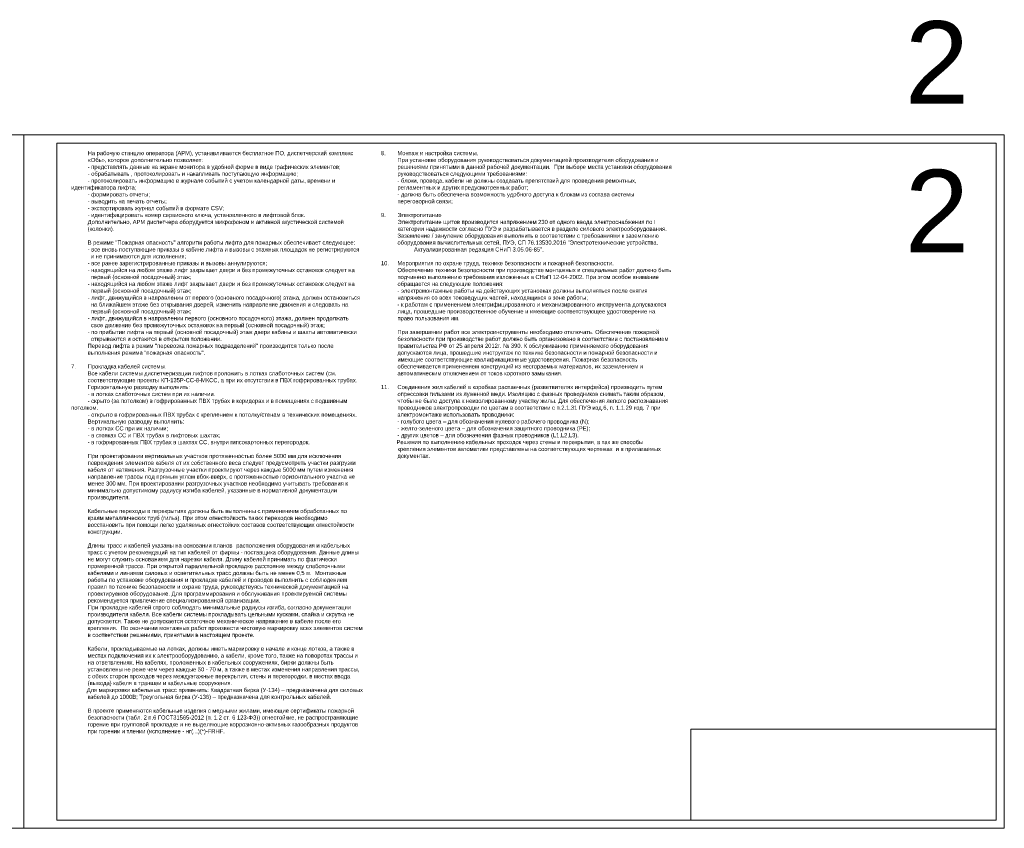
# Model space of a CAD drawing. Header units: millimetres. Extents: x 0 to 1188, y 0 to 490.
# Tile 5 of 5: x 592 to 1188, y 0 to 490. Entities that reach past the tile are written whole.
import ezdxf
from ezdxf.enums import TextEntityAlignment as Align

# ---------------------------------------------------------------- set-up
doc = ezdxf.new("R2010")
doc.units = ezdxf.units.MM
doc.layers.get('0').update_dxf_attribs({"lineweight": 15})
doc.layers.add('AE_Нумерация_листов', color=21, linetype='Continuous', lineweight=13, plot=False)
doc.styles.add('CP.Text', font='arial.ttf')

msp = doc.modelspace()

# ---------------------------------------------------------------- linework, layer by layer
for points in [[(594, 420), (0, 420), (0, 0), (594, 0)], [(1188, 420), (594, 420), (594, 0), (1188, 0)], [(614, 415), (1183, 415), (1183, 5), (614, 5)], [(998, 60), (1183, 60), (1183, 5), (998, 5)]]:
    msp.add_lwpolyline(points, close=True)

# ---------------------------------------------------------------- texts
at = {"char_height": 2.5, "width": 176.2863, "attachment_point": 1, "style": 'CP.Text'}
for s, insert in [('\\pxb0.25;^IНа рабочую станцию оператора (АРМ), устанавливается бесплатное ПО, диспетчерский комплекс ^I«Обь», которое дополнительно позволяет:\\P^I- представлять данные на экране монитора в удобной форме в виде графических элементов;\\P^I- обрабатывать , протоколировать и накапливать поступающую информацию;\\P^I- протоколировать информацию в журнале событий с учетом календарной даты, времени и ^I^I  идентификатора лифта;\\P^I- формировать отчеты;\\P^I- выводить на печать отчеты;\\P^I- экспортировать журнал событий в формате CSV;\\P^I- идентифицировать номер сервисного ключа, установленного в лифтовой блок.\\P^IДополнительно, АРМ диспетчера оборудуется микрофоном и активной акустической системой ^I^I(колонки).\\P\\P\\pi2,sm1,t4;{\\A1;\\C7;^IВ режиме "Пожарная опасность" алгоритм работы лифта для пожарных обеспечивает следующее:\\P\\pi0,s*,tz;^I- все вновь поступающие приказы в кабине лифта и вызовы с этажных площадок не регистрируются    \\P\\pi-4,l4,t3;^I^I  и не принимаются для исполнения;\\P\\pi0,l0,tz;^I- все ранее зарегистрированные приказы и вызовы аннулируются;\\P^I- находящийся на любом этаже лифт закрывает двери и без промежуточных остановок следует на \\P\\pi-4,l4,t3;^I^I  первый (основной посадочный) этаж;\\P\\pi0,l0,tz;^I- находящийся на любом этаже лифт закрывает двери и без промежуточных остановок следует на \\P\\pi-4,l4,t3;^I^I  первый (основной посадочный) этаж;\\P\\pi0,l0,tz;^I- лифт, движущийся в направлении от первого (основного посадочного) этажа, должен остановиться \\P\\pi-4,l4,t3;^I^I  на ближайшем этаже без открывания дверей, изменить направление движения и следовать на \\P^I^I  первый (основной посадочный) этаж;\\P\\pi0,l0,tz;^I- лифт, движущийся в направлении первого (основного посадочного) этажа, должен продолжать \\P\\pi-4,l4,t3;^I^I  свое движение без промежуточных остановок на первый (основной посадочный) этаж;\\P\\pi0,l0,tz;^I- по прибытии лифта на первый (основной посадочный) этаж двери кабины и шахты автоматически \\P\\pi-4,l4,t3;^I^I  открываются и остаются в открытом положении.\\P\\pi0,l0,tz;^IПеревод лифта в режим "перевозка пожарных подразделений" производится только после \\P^Iвыполнения режима "пожарная опасность".\\P\\A0;\\H1.00089x;\\C256;\\P7.^IПрокладка кабелей системы.\\P^IВсе кабели системы диспетчеризации лифтов проложить в лотках слаботочных систем (см. ^I^Iсоответствующие проекты КП-135Р-СС-8-МКСС, а при их отсутствии в ПВХ гофрированных трубах.  ^IГоризонтальную разводку выполнить: \\P^I- в лотках слаботочных систем при их наличии.\\P^I- скрыто (за потолком) в гофрированных ПВХ трубах в коридорах и в помещениях с подшивным ^I^I  потолком.\\P^I- открыто в гофрированных ПВХ трубах с креплением к потолку/стенам в технических помещениях.  \\P^IВертикальную разводку выполнить:\\P^I- в лотках СС при их наличии;\\P^I- в стояках СС и ПВХ трубах в лифтовых шахтах;\\P^I- в гофрированных ПВХ трубах в шахтах СС, внутри гипсокартонных перегородок.\\P\\P^IПри проектировании вертикальных участков протяженностью более 5000 мм для исключения ^I^Iповреждения элементов кабеля от их собственного веса следует предусмотреть участки разгрузки ^Iкабеля от натяжения. Разгрузочные участки проектируют через каждые 5000 мм путем изменения ^Iнаправление трассы под прямым углом вбок-вверх, с протяженностью горизонтального участка не ^Iменее 300 мм. При проектировании разгрузочных участков необходимо учитывать требования к ^I^Iминимально допустимому радиусу изгиба кабелей, указанные в нормативной документации ^I^Iпроизводителя.\\P\\P\\H0.99911x;^IКабельные переходы в перекрытиях должны быть выполнены с применением обработанных по ^I^Iкраям металлических труб (гильз). При этом огнестойкость таких переходов необходимо ^I^I^Iвосстановить при помощи легко удаляемых огнестойких составов соответствующих огнестойкости ^Iконструкции.\\H1.00089x;\\P\\P}^IДлины трасс и кабелей указаны на основании планов^Iрасположения оборудования и кабельных ^I^Iтрасс с учетом рекомендаций на тип кабелей от ^Iфирмы - поставщика оборудования. Данные длины ^Iне могут служить основанием для нарезки кабеля. Длину кабелей принимать по фактически ^I^Iпромеренной трассе. При открытой параллельной прокладке расстояние между слаботочными ^I^Iкабелями и линиями силовых и осветительных трасс должны быть не менее 0,5 м.  Монтажные ^I^Iработы по установке оборудования и прокладке кабелей и проводов выполнить с соблюдением ^I^Iправил по технике безопасности и охране труда, руководствуясь технической документацией на ^I^Iпроектируемое оборудование. Для программирования и обслуживания проектируемой системы ^I^Iрекомендуется привлечение специализированной организации. \\P{\\H1.00089x;^IПри прокладке кабелей строго^I соблюдать минимальные радиусы изгиба, согласно документации ^Iпроизводителя кабеля. Все кабели системы прокладывать цельными кусками, спайка и скрутка не ^Iдопускается. Также не допускается остаточное механическое напряжение в кабеле после его ^I^Iкрепления.  По окончании монтажных работ произвести чистовую маркировку всех элементов систем ^Iв соответствии }решениями, принятыми в настоящем проекте.\\P\\pi-4,l4,t3;\\P\\pi0,l0,tz;^IКабели, прокладываемые на лотках, должны иметь маркировку в начале и конце лотков, а также в ^Iместах подключения их к электрооборудованию, а кабели, кроме того, также на поворотах трассы и ^Iна ответвлениях. На кабелях, проложенных в кабельных сооружениях, бирки должны быть ^I^I^Iустановлены не реже чем через каждые 50 - 70 м, а также в местах изменения направления трассы, ^Iс обеих сторон проходов через междуэтажные перекрытия, стены и перегородки, в местах ввода ^I(вывода) кабеля в траншеи и кабельные сооружения.\\P\\pi-4,l4,t3;^I  Для маркировки кабельных трасс применить: Квадратная бирка (У-134) – предназначена для силовых кабелей до 1000В; Треугольная бирка (У-136) – предназначена для контрольных кабелей.\\P\\P\\pi0,l0,tz;^IВ проекте применяются кабельные изделия с медными жилами, имеющие сертификаты пожарной ^Iбезопасности (табл. 2 п.6 ГОСТ31565-2012 (п. 1.2 ст. 6 123-ФЗ)) огнестойкие, не распространяющие ^Iгорение при групповой прокладке и не выделяющие коррозионно-активных газообразных продуктов ^Iпри горении и тлении (исполнение - нг(...)(*)-FRHF.', (622.69, 410.2)), ('\\pxb0.25;8.^IМонтаж и настройка системы.\\P^IПри установке оборудования руководствоваться документацией производителя оборудования и ^I^Iрешениями принятыми в данной рабочей документации.  При выборе места установки оборудования ^Iруководствоваться следующими требованиями:\\P^I- блоки, провода, кабели не должны создавать препятствий для проведения ремонтных, ^I^I^Iрегламентных и других предусмотренных работ;\\P^I- должна быть обеспечена возможность удобного доступа к блокам из состава системы ^I^I^Iпереговорной связи;\\P\\P9.^IЭлектропитание\\P\\pl4;Электропитание щитов производится напряжением 230 от одного ввода электроснабжения по I категории надежности согласно ПУЭ и разрабатывается в разделе силового электрооборудования. Заземление / зануление оборудования выполнить в соответствии с требованиями к заземлению оборудования вычислительных сетей, ПУЭ, СП 76.13530.2016 "Электротехнические устройства. ^IАктуализированная редакция СНиП 3.05.06-85".\\P\\pl0;\\P10.^IМероприятия по охране труда, технике безопасности и пожарной безопасности.\\P^IОбеспечение техники безопасности при производстве монтажных и специальных работ должно быть ^Iподчинено выполнению требования изложенных в СНиП 12-04-2002. При этом особое внимание ^I^Iобращается на следующие положения:\\P^I- электромонтажные работы на действующих установках должны выполняться после снятия \\P^Iнапряжения со всех токоведущих частей, находящихся в зоне работы;\\P^I- к работам с применением электрифицированного и механизированного инструмента допускаются \\P^Iлица, прошедшие производственное обучение и имеющие соответствующее удостоверение на \\P^Iправо пользования им.\\P\\P^IПри завершении работ все электроинструменты необходимо отключать. Обеспечение пожарной ^I^Iбезопасности при производстве работ должно быть организовано в соответствии с постановлением ^Iправительства РФ от 25 апреля 2012г. № 390. К обслуживанию применяемого оборудования ^I^Iдопускаются лица, прошедшие инструктаж по технике безопасности и пожарной безопасности и ^I^Iимеющие соответствующие квалификационные удостоверения. Пожарная безопасность ^I^I^Iобеспечивается применением конструкций из несгораемых материалов, их заземлением и ^I^I^Iавтоматическим отключением от токов короткого замыкания.\\P\\P11.^IСоединения жил кабелей в коробках распаечных (разветвителях интерфейса) производить путем ^Iопрессовки гильзами из луженной меди. Изоляцию с фазных проводников снимать таким образом, \\P^Iчтобы не было доступа к неизолированному участку жилы. Для обеспечения легкого распознавания ^Iпроводников электропроводки по цветам в соответствии с п.2.1.31 ПУЭ изд.6, п. 1.1.29 изд. 7 при ^Iэлектромонтаже использовать проводники:\\P^I- голубого цвета – для обозначения нулевого рабочего проводника (N);\\P^I- желто-зеленого цвета – для обозначения защитного проводника (РЕ);\\P^I- других цветов – для обозначения фазных проводников (L1,L2,L3).\\P\\pi-4,l4,t3;^I  Решения по выполнению кабельных проходок через стены и перекрытия, а так же способы крепления элементов автоматики представлены на соответствующих чертежах  и в прилагаемых документах.', (810.36, 410.2))]:
    msp.add_mtext(s, dxfattribs=dict(at, insert=insert))
at = {"layer": 'AE_Нумерация_листов', "style": 'CP.Text'}
for p in [(1166.59, 438.87), (1166.59, 348.87)]:
    msp.add_text('2', height=50, dxfattribs=at).set_placement(p, align=Align.RIGHT)

doc.saveas('drawing.dxf')
